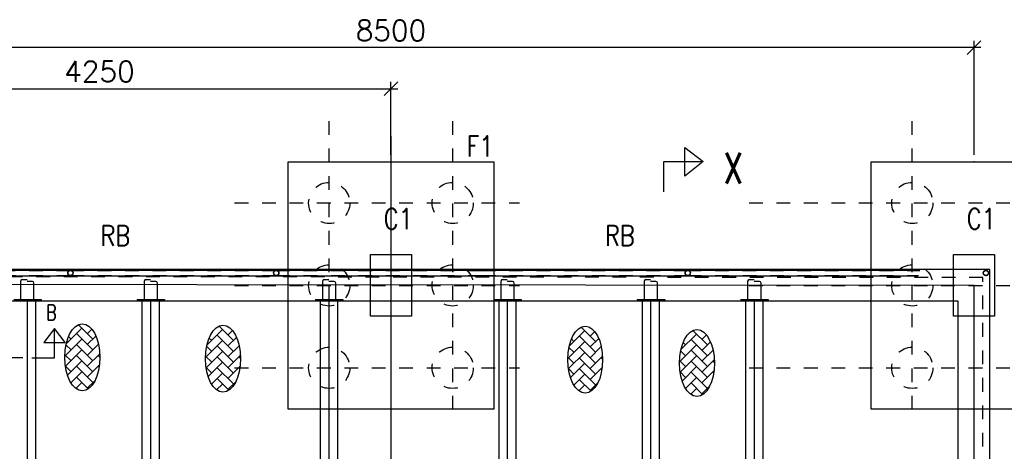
# Model space of a CAD drawing. Header units: inches. Extents: x 727810 to 1461440, y 2714588 to 5435005.
# Tile 145 of 233: x 729523.67 to 729530.84, y 2716089.62 to 2716092.76. Entities that reach past the tile are written whole.
import ezdxf

# ---------------------------------------------------------------- set-up
doc = ezdxf.new("R2010")
doc.units = ezdxf.units.IN
doc.header["$MEASUREMENT"] = 0
doc.linetypes.add('DIVIDEX2', pattern=[2.5, 1, -0.5, 0, -0.5, 0, -0.5])
doc.linetypes.add('HIDDEN', pattern=[0.375, 0.25, -0.125])
doc.layers.add('AM_5', color=3, linetype='Continuous', lineweight=15)
doc.layers.add('AM_8', color=1, linetype='Continuous', lineweight=15)
doc.layers.add('DETAILS', color=7, linetype='Continuous')
doc.layers.add('Inverter Room', color=7, linetype='Continuous')
doc.styles.add('RANJAN', font='romans.shx', dxfattribs={"width": 0.75})
doc.styles.add('ROMANS', font='ROMANS.shx', dxfattribs={"height": 10})
doc.dimstyles.new('ROMANS$0', dxfattribs={"dimscale": 100, "dimtxt": 100, "dimasz": 1, "dimexe": 0.5, "dimexo": 0.5, "dimgap": 0.5, "dimtad": 1, "dimdec": 0, "dimrnd": 5, "dimdsep": 46, "dimtxsty": 'ROMANS', "dimblk": 'OBLIQUE', "dimcen": 1, "dimdle": 0.5, "dimclrd": 6, "dimclre": 6, "dimclrt": 3, "dimadec": 0, "dimazin": 0, "dimtfac": 1, "dimtdec": 0, "dimtix": 1, "dimtmove": 0, "dimatfit": 3, "dimldrblk": 'OBLIQUE', "dimfxl": 1, "dimtolj": 1, "dimtzin": 0, "dimarcsym": 0})
doc.dimstyles.new('ROMANS$7', dxfattribs={"dimscale": 100, "dimtxt": 2.5, "dimasz": 2, "dimexe": 20, "dimexo": 20, "dimgap": 0.5, "dimtad": 1, "dimdec": 0, "dimrnd": 5, "dimzin": 0, "dimdsep": 46, "dimtxsty": 'ROMANS', "dimcen": 0.09, "dimdle": 20, "dimclrd": 256, "dimclre": 256, "dimclrt": 3, "dimadec": 0, "dimazin": 0, "dimtfac": 20, "dimtdec": 0, "dimtix": 1, "dimtmove": 2, "dimatfit": 3, "dimfxl": 1, "dimtolj": 1, "dimtzin": 0, "dimarcsym": 0})

# ---------------------------------------------------------------- blocks, each defined once
blk = doc.blocks.new('_Oblique')
at = {"color": 0, "linetype": 'ByBlock', "lineweight": -2}
blk.add_line((-0.5, -0.5), (0.5, 0.5), dxfattribs=at)
blk = doc.blocks.new('*D67')
at = {"layer": 'Inverter Room', "color": 6, "lineweight": -2, "ltscale": 0.5, "transparency": 16777216}
for p, q in [((2053661.739983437, -2318131.503205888), (2053661.739983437, -2317300.239580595)), ((2062161.739983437, -2318131.503205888), (2062161.739983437, -2317300.239580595)), ((2062211.739983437, -2317350.239580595), (2053611.739983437, -2317350.239580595))]:
    blk.add_line(p, q, dxfattribs=at)
at = {"layer": 'Inverter Room', "color": 0, "ltscale": 0.5, "transparency": 16777216}
for p in [(2053661.739983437, -2317350.239580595), (2053661.739983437, -2318181.503205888), (2062161.739983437, -2318181.503205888)]:
    blk.add_point(p, dxfattribs=at)
at = {"layer": 'Inverter Room', "color": 6, "lineweight": -2, "ltscale": 0.5, "transparency": 16777216, "xscale": 100, "yscale": 100, "zscale": 100, "rotation": 180}
blk.add_blockref('_Oblique', (2053661.739983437, -2317350.239580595), dxfattribs=at)
at = {"layer": 'Inverter Room', "color": 6, "lineweight": -2, "ltscale": 0.5, "transparency": 16777216, "xscale": 100, "yscale": 100, "zscale": 100}
blk.add_blockref('_Oblique', (2062161.739983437, -2317350.239580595), dxfattribs=at)
at = {"layer": 'Inverter Room', "color": 3, "ltscale": 0.5, "transparency": 16777216, "insert": (2057911.739983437, -2317225.239580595), "char_height": 150, "attachment_point": 5, "style": 'ROMANS'}
blk.add_mtext('\\A1;8500', dxfattribs=at)
blk = doc.blocks.new('*D69')
at = {"layer": 'AM_5', "color": 6, "lineweight": -2, "transparency": 16777216}
for p, q in [((2053661.739983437, -2318131.503205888), (2053661.739983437, -2317599.735544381)), ((2057911.739983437, -2318131.503205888), (2057911.739983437, -2317599.735544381)), ((2053611.739983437, -2317649.735544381), (2057961.739983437, -2317649.735544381))]:
    blk.add_line(p, q, dxfattribs=at)
at = {"layer": 'Inverter Room', "color": 0, "transparency": 16777216}
for p in [(2057911.739983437, -2317649.735544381), (2053661.739983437, -2318181.503205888), (2057911.739983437, -2318181.503205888)]:
    blk.add_point(p, dxfattribs=at)
at = {"layer": 'AM_5', "color": 6, "lineweight": -2, "transparency": 16777216, "xscale": 100, "yscale": 100, "zscale": 100, "rotation": 180}
blk.add_blockref('_Oblique', (2053661.739983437, -2317649.735544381), dxfattribs=at)
at = {"layer": 'AM_5', "color": 6, "lineweight": -2, "transparency": 16777216, "xscale": 100, "yscale": 100, "zscale": 100}
blk.add_blockref('_Oblique', (2057911.739983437, -2317649.735544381), dxfattribs=at)
at = {"layer": 'AM_5', "color": 3, "transparency": 16777216, "insert": (2055786.739983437, -2317524.735544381), "char_height": 150, "attachment_point": 5, "style": 'ROMANS', "bg_fill": 3, "box_fill_scale": 1.25, "bg_fill_color": 256, "bg_fill_true_color": 13158600, "bg_fill_transparency": 0}
blk.add_mtext('\\A1;4250', dxfattribs=at)
blk = doc.blocks.new('dshshh')
at = {"layer": 'AM_8', "ltscale": 0.5}
h = blk.add_hatch(dxfattribs=at)
h.set_pattern_fill('AR-HBONE', color=256, scale=14, style=0)
h.set_pattern_definition([(45, (673607.7391147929, -665542.4149470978), (6.217248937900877e-15, 79.19595949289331), [168, -56]), (135, (673647.3370945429, -665502.8169673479), (6.217248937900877e-15, 79.19595949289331), [168, -56])])
edge = h.paths.add_edge_path()
edge.add_ellipse((2055661.937466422, -2319605.092563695), major_axis=(0, 244.0198238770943), ratio=0.5219783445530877, start_angle=191.4591559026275, end_angle=459.2911062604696)
edge.add_ellipse((2055661.937466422, -2319605.092563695), major_axis=(0, 244.0198238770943), ratio=0.5219783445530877, start_angle=99.2911062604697, end_angle=191.4591559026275)
h = blk.add_hatch(dxfattribs=at)
h.set_pattern_fill('AR-HBONE', color=256, scale=14, style=0)
h.set_pattern_definition([(45, (674633.0551455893, -665552.4623044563), (6.217248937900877e-15, 79.19595949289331), [168, -56]), (135, (674672.6531253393, -665512.8643247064), (6.217248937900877e-15, 79.19595949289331), [168, -56])])
edge = h.paths.add_edge_path()
edge.add_ellipse((2056687.253497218, -2319615.139921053), major_axis=(0, 244.0198238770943), ratio=0.5219783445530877, start_angle=191.4591559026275, end_angle=459.2911062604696)
edge.add_ellipse((2056687.253497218, -2319615.139921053), major_axis=(0, 244.0198238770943), ratio=0.5219783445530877, start_angle=99.2911062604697, end_angle=191.4591559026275)
h = blk.add_hatch(dxfattribs=at)
h.set_pattern_fill('AR-HBONE', color=256, scale=14, style=0)
h.set_pattern_definition([(45, (677273.2180635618, -665559.4256194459), (6.217248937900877e-15, 79.19595949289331), [168, -56]), (135, (677312.8160433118, -665519.827639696), (6.217248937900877e-15, 79.19595949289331), [168, -56])])
edge = h.paths.add_edge_path()
edge.add_ellipse((2059327.416415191, -2319622.103236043), major_axis=(0, 244.0198238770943), ratio=0.5219783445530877, start_angle=191.4591559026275, end_angle=459.2911062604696)
edge.add_ellipse((2059327.416415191, -2319622.103236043), major_axis=(0, 244.0198238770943), ratio=0.5219783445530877, start_angle=99.2911062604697, end_angle=191.4591559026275)
h = blk.add_hatch(dxfattribs=at)
h.set_pattern_fill('AR-HBONE', color=256, scale=14, style=0)
h.set_pattern_definition([(45, (678087.5196089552, -665584.4689644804), (6.217248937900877e-15, 79.19595949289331), [168, -56]), (135, (678127.1175887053, -665544.8709847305), (6.217248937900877e-15, 79.19595949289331), [168, -56])])
edge = h.paths.add_edge_path()
edge.add_ellipse((2060141.717960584, -2319647.146581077), major_axis=(0, 244.0198238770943), ratio=0.5219783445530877, start_angle=191.4591559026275, end_angle=459.2911062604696)
edge.add_ellipse((2060141.717960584, -2319647.146581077), major_axis=(0, 244.0198238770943), ratio=0.5219783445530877, start_angle=99.2911062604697, end_angle=191.4591559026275)
at = {"layer": 'DETAILS', "linetype": 'DIVIDEX2', "ltscale": 0.5}
for p, q in [((2057461.739983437, -2319985.399470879), (2057461.739983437, -2317883.399470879)), ((2058361.739983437, -2319985.399470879), (2058361.739983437, -2317883.399470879)), ((2061711.739983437, -2319985.399470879), (2061711.739983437, -2317883.399470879)), ((2056772.266101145, -2318481.503205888), (2058848.266101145, -2318481.503205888)), ((2060522.266101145, -2318481.503205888), (2062598.266101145, -2318481.503205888)), ((2056772.266101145, -2319081.503205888), (2058848.266101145, -2319081.503205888)), ((2060522.266101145, -2319081.503205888), (2062598.266101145, -2319081.503205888)), ((2056772.266101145, -2319681.503205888), (2058848.266101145, -2319681.503205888)), ((2060522.266101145, -2319681.503205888), (2062598.266101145, -2319681.503205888))]:
    blk.add_line(p, q, dxfattribs=at)
at = {"layer": 'DETAILS', "ltscale": 0.5}
for p, q in [((2054075.277989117, -2318971.112832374), (2055575.277989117, -2318971.112832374)), ((2055575.277989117, -2318971.112832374), (2057075.277989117, -2318971.112832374)), ((2057075.277989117, -2318971.112832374), (2058575.277989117, -2318971.112832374)), ((2058575.277989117, -2318971.112832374), (2060075.277989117, -2318971.112832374)), ((2060075.277989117, -2318971.112832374), (2061763.297674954, -2318971.112832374)), ((2054075.277989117, -2319011.112832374), (2055575.277989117, -2319011.112832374)), ((2055575.277989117, -2319011.112832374), (2057075.277989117, -2319011.112832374)), ((2057075.277989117, -2319011.112832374), (2058575.277989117, -2319011.112832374)), ((2058575.277989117, -2319011.112832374), (2060075.277989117, -2319011.112832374)), ((2060075.277989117, -2319011.112832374), (2061749.081563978, -2319011.112832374))]:
    blk.add_line(p, q, dxfattribs=at)
for centre in [(2055575.277989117, -2318991.112832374), (2057075.277989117, -2318991.112832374), (2060075.277989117, -2318991.112832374), (2062248.201970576, -2318991.112832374), (2062249.081563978, -2318991.112832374)]:
    blk.add_circle(centre, 20, dxfattribs=at)
for centre in [(2055661.937466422, -2319605.092563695), (2056687.253497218, -2319615.139921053), (2059327.416415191, -2319622.103236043), (2060141.717960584, -2319647.146581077)]:
    blk.add_ellipse(centre, major_axis=(0, 244.0198238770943), ratio=0.5219783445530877, dxfattribs=at)
at = {"layer": 'Inverter Room', "color": 8, "linetype": 'HIDDEN', "ltscale": 2}
for p, q in [((2054073.619393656, -2318973.189410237), (2055576.936584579, -2318973.189410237)), ((2055573.619393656, -2318973.189410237), (2057076.936584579, -2318973.189410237)), ((2057073.619393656, -2318973.189410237), (2058576.936584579, -2318973.189410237)), ((2058573.619393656, -2318973.189410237), (2060076.936584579, -2318973.189410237)), ((2060073.619393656, -2318973.189410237), (2061765.509540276, -2318973.189410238)), ((2054075.277989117, -2319009.112832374), (2055575.277989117, -2319009.112832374)), ((2055575.277989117, -2319009.112832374), (2057075.277989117, -2319009.112832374)), ((2057075.277989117, -2319009.112832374), (2058575.277989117, -2319009.112832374)), ((2058575.277989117, -2319009.112832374), (2060075.277989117, -2319009.112832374)), ((2060075.277989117, -2319009.112832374), (2061757.799361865, -2319009.112832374))]:
    blk.add_line(p, q, dxfattribs=at)
at = {"layer": 'Inverter Room', "color": 2}
for p, q in [((2055214.011079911, -2319181.503205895), (2055214.011079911, -2319049.461498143)), ((2055225.261079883, -2319038.211498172), (2055259.113572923, -2319038.211498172)), ((2055298.218886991, -2319053.250468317), (2055259.634382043, -2319053.250468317)), ((2056114.011079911, -2319181.503205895), (2056114.011079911, -2319049.461498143)), ((2056125.261079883, -2319038.211498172), (2056159.113572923, -2319038.211498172)), ((2056198.218886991, -2319053.250468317), (2056159.634382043, -2319053.250468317)), ((2057414.011079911, -2319181.503205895), (2057414.011079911, -2319049.461498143)), ((2057425.261079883, -2319038.211498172), (2057459.113572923, -2319038.211498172)), ((2057498.218886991, -2319053.250468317), (2057459.634382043, -2319053.250468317)), ((2058714.011079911, -2319181.503205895), (2058714.011079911, -2319049.461498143)), ((2058725.261079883, -2319038.211498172), (2058759.113572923, -2319038.211498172)), ((2058798.21888699, -2319053.250468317), (2058759.634382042, -2319053.250468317)), ((2059759.011079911, -2319181.503205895), (2059759.011079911, -2319049.461498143)), ((2059770.261079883, -2319038.211498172), (2059804.113572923, -2319038.211498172)), ((2059843.218886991, -2319053.250468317), (2059804.634382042, -2319053.250468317)), ((2060514.011079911, -2319181.503205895), (2060514.011079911, -2319049.461498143)), ((2060525.261079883, -2319038.211498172), (2060559.113572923, -2319038.211498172)), ((2060598.218886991, -2319053.250468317), (2060559.634382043, -2319053.250468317)), ((2055309.468886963, -2319181.503205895), (2055309.468886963, -2319064.500468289)), ((2056209.468886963, -2319181.503205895), (2056209.468886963, -2319064.500468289)), ((2057509.468886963, -2319181.503205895), (2057509.468886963, -2319064.500468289)), ((2058809.468886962, -2319181.503205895), (2058809.468886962, -2319064.500468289)), ((2059854.468886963, -2319181.503205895), (2059854.468886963, -2319064.500468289)), ((2060609.468886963, -2319181.503205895), (2060609.468886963, -2319064.500468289)), ((2055217.011079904, -2319184.503205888), (2055306.46888697, -2319184.503205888)), ((2056117.011079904, -2319184.503205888), (2056206.46888697, -2319184.503205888)), ((2057417.011079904, -2319184.503205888), (2057506.46888697, -2319184.503205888)), ((2058717.011079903, -2319184.503205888), (2058806.468886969, -2319184.503205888)), ((2059762.011079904, -2319184.503205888), (2059851.46888697, -2319184.503205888)), ((2060517.011079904, -2319184.503205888), (2060606.46888697, -2319184.503205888))]:
    blk.add_line(p, q, dxfattribs=at)
at = {"layer": 'Inverter Room', "ltscale": 2}
for p, q in [((2055261.739983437, -2323466.503205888), (2055261.739983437, -2319196.503205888)), ((2056161.739983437, -2323466.503205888), (2056161.739983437, -2319196.503205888)), ((2056161.739983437, -2323466.503205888), (2056161.739983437, -2319196.503205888)), ((2057461.739983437, -2323466.503205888), (2057461.739983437, -2319196.503205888)), ((2058761.739983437, -2323081.503205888), (2058761.739983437, -2319196.503205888)), ((2058761.739983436, -2323466.503205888), (2058761.739983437, -2319196.503205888)), ((2058761.739983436, -2323466.503205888), (2058761.739983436, -2319196.503205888)), ((2059806.739983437, -2323466.503205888), (2059806.739983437, -2319196.503205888)), ((2059806.739983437, -2323466.503205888), (2059806.739983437, -2319196.503205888)), ((2060561.739983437, -2323466.503205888), (2060561.739983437, -2319196.503205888)), ((2060561.739983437, -2323466.503205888), (2060561.739983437, -2319196.503205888)), ((2057461.739983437, -2323131.503205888), (2057461.739983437, -2319531.503205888))]:
    blk.add_line(p, q, dxfattribs=at)
at = {"layer": 'Inverter Room', "color": 4, "ltscale": 0.5}
for p, q in [((2055324.239983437, -2323466.503205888), (2055324.239983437, -2319196.503205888)), ((2055361.739983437, -2319184.503205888), (2055361.739983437, -2319196.503205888)), ((2056061.739983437, -2319184.503205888), (2056061.739983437, -2319196.503205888)), ((2056099.239983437, -2323466.503205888), (2056099.239983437, -2319196.503205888)), ((2056224.239983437, -2323466.503205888), (2056224.239983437, -2319196.503205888)), ((2056261.739983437, -2319184.503205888), (2056261.739983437, -2319196.503205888)), ((2057361.739983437, -2319184.503205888), (2057361.739983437, -2319196.503205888)), ((2057399.239983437, -2323466.503205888), (2057399.239983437, -2319196.503205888)), ((2057524.239983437, -2323466.503205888), (2057524.239983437, -2319196.503205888)), ((2057561.739983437, -2319184.503205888), (2057561.739983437, -2319196.503205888)), ((2058661.739983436, -2319184.503205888), (2058661.739983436, -2319196.503205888)), ((2058699.239983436, -2323466.503205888), (2058699.239983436, -2319196.503205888)), ((2058824.239983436, -2323466.503205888), (2058824.239983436, -2319196.503205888)), ((2058861.739983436, -2319184.503205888), (2058861.739983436, -2319196.503205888)), ((2059706.739983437, -2319184.503205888), (2059706.739983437, -2319196.503205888)), ((2059744.239983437, -2323466.503205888), (2059744.239983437, -2319196.503205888)), ((2059869.239983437, -2323466.503205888), (2059869.239983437, -2319196.503205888)), ((2059906.739983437, -2319184.503205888), (2059906.739983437, -2319196.503205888)), ((2060461.739983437, -2319184.503205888), (2060461.739983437, -2319196.503205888)), ((2060499.239983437, -2323466.503205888), (2060499.239983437, -2319196.503205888)), ((2060624.239983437, -2323466.503205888), (2060624.239983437, -2319196.503205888)), ((2060661.739983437, -2319184.503205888), (2060661.739983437, -2319196.503205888))]:
    blk.add_line(p, q, dxfattribs=at)
at = {"layer": 'Inverter Room', "color": 4, "linetype": 'Continuous'}
for points in [[(2059901.417926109, -2318399.854940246), (2059901.41792611, -2318179.828476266), (2060186.754931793, -2318179.828476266), (2060052.960619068, -2318285.404451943), (2060052.960619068, -2318077.610569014), (2060186.754931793, -2318179.828476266)], [(2055228.459208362, -2319609.668578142), (2055063.439360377, -2319609.668578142), (2055063.439360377, -2319395.66582388), (2055142.621342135, -2319496.011558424), (2054986.775929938, -2319496.011558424), (2055063.439360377, -2319395.66582388)], [(2055295.020758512, -2319609.668578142), (2055460.040606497, -2319609.668578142), (2055460.040606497, -2319395.66582388), (2055380.858624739, -2319496.011558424), (2055536.704036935, -2319496.011558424), (2055460.040606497, -2319395.66582388)]]:
    blk.add_lwpolyline(points, dxfattribs=at)
at = {"layer": 'Inverter Room', "color": 4, "ltscale": 0.5}
for points in [[(2058661.739983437, -2319981.503205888), (2057161.739983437, -2319981.503205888), (2057161.739983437, -2318181.503205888), (2058661.739983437, -2318181.503205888)], [(2062911.739983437, -2319981.503205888), (2061411.739983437, -2319981.503205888), (2061411.739983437, -2318181.503205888), (2062911.739983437, -2318181.503205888)], [(2053546.739979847, -2323696.503205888), (2062276.739979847, -2323696.503205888), (2062276.739979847, -2318966.503205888), (2053546.739979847, -2318966.503205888)], [(2053776.739979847, -2323466.503205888), (2062046.739979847, -2323466.503205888), (2062046.739979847, -2319196.503205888), (2053776.739979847, -2319196.503205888)]]:
    blk.add_lwpolyline(points, close=True, dxfattribs=at)
at = {"layer": 'Inverter Room', "ltscale": 3}
for points in [[(2058061.739979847, -2319306.503205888), (2057761.739979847, -2319306.503205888), (2057761.739979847, -2318856.503205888), (2058061.739979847, -2318856.503205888)], [(2062311.739979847, -2319306.503205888), (2062011.739979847, -2319306.503205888), (2062011.739979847, -2318856.503205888), (2062311.739979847, -2318856.503205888)]]:
    blk.add_lwpolyline(points, close=True, dxfattribs=at)
at = {"layer": 'Inverter Room', "color": 8, "linetype": 'HIDDEN', "ltscale": 2}
blk.add_lwpolyline([(2053596.739979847, -2323646.503205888), (2062226.665038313, -2323655.159759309), (2062226.665038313, -2319025.159759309), (2053596.739979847, -2319016.503205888)], close=True, dxfattribs=at)
at = {"layer": 'Inverter Room', "ltscale": 2}
blk.add_lwpolyline([(2053661.798765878, -2323573.836226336), (2062161.739979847, -2323581.503205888), (2062161.739979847, -2319081.503205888), (2053661.798765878, -2319073.836226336)], close=True, dxfattribs=at)
at = {"layer": 'Inverter Room', "color": 4, "ltscale": 0.5}
for points in [[(2055161.739983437, -2319184.503205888), (2055361.739983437, -2319184.503205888)], [(2056061.739983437, -2319184.503205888), (2056261.739983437, -2319184.503205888)], [(2057361.739983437, -2319184.503205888), (2057561.739983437, -2319184.503205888)], [(2058661.739983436, -2319184.503205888), (2058861.739983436, -2319184.503205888)], [(2059706.739983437, -2319184.503205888), (2059906.739983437, -2319184.503205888)], [(2060461.739983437, -2319184.503205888), (2060661.739983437, -2319184.503205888)]]:
    blk.add_lwpolyline(points, dxfattribs=at)
at = {"layer": 'Inverter Room', "color": 8, "linetype": 'HIDDEN', "ltscale": 2}
for centre, radius in [((2057461.739983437, -2318481.503205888), 150), ((2058361.739983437, -2318481.503205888), 150), ((2061711.739983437, -2318481.503205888), 150), ((2055575.277989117, -2318991.112832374), 18), ((2057075.277989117, -2318991.112832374), 18), ((2057461.739983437, -2319081.503205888), 150), ((2058361.739983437, -2319081.503205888), 150), ((2060075.277989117, -2318991.112832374), 18), ((2061711.739983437, -2319081.503205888), 150), ((2062248.201970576, -2318991.112832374), 18), ((2062249.081563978, -2318991.112832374), 18), ((2057461.739983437, -2319681.503205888), 150), ((2058361.739983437, -2319681.503205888), 150), ((2061711.739983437, -2319681.503205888), 150)]:
    blk.add_circle(centre, radius, dxfattribs=at)
at = {"layer": 'Inverter Room', "color": 2}
for centre, radius, start, end in [((2055225.261079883, -2319049.461498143), 11.249999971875, 90, 180), ((2055298.218886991, -2319064.500468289), 11.249999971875, 0, 90), ((2056125.261079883, -2319049.461498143), 11.249999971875, 90, 180), ((2056198.218886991, -2319064.500468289), 11.249999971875, 0, 90), ((2057425.261079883, -2319049.461498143), 11.249999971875, 90, 180), ((2057498.218886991, -2319064.500468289), 11.249999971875, 0, 90), ((2058725.261079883, -2319049.461498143), 11.249999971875, 90, 180), ((2058798.21888699, -2319064.500468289), 11.249999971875, 0, 90), ((2059770.261079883, -2319049.461498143), 11.249999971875, 90, 180), ((2059843.218886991, -2319064.500468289), 11.249999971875, 0, 90), ((2060525.261079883, -2319049.461498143), 11.249999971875, 90, 180), ((2060598.218886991, -2319064.500468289), 11.249999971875, 0, 90), ((2055217.011079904, -2319181.503205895), 2.999999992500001, 180, 270), ((2055306.46888697, -2319181.503205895), 2.999999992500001, 270, 0), ((2056117.011079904, -2319181.503205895), 2.999999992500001, 180, 270), ((2056206.46888697, -2319181.503205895), 2.999999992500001, 270, 0), ((2057417.011079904, -2319181.503205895), 2.999999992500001, 180, 270), ((2057506.46888697, -2319181.503205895), 2.999999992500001, 270, 0), ((2058717.011079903, -2319181.503205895), 2.999999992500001, 180, 270), ((2058806.468886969, -2319181.503205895), 2.999999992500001, 270, 0), ((2059762.011079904, -2319181.503205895), 2.999999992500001, 180, 270), ((2059851.46888697, -2319181.503205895), 2.999999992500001, 270, 0), ((2060517.011079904, -2319181.503205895), 2.999999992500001, 180, 270), ((2060606.46888697, -2319181.503205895), 2.999999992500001, 270, 0)]:
    blk.add_arc(centre, radius, start, end, dxfattribs=at)
at = {"layer": 'DETAILS', "color": 3, "style": 'ROMANS', "width": 0.8}
for p in [(2055793.552228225, -2318794.29741413), (2059471.212414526, -2318794.29741413)]:
    blk.add_text('RB', height=150, dxfattribs=at).set_placement(p)
at = {"layer": 'Inverter Room', "color": 3, "linetype": 'Continuous', "style": 'ROMANS', "width": 0.8}
for s, p in [('F1', (2058463.415485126, -2318142.548400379)), ('C1', (2057859.231026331, -2318671.166019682)), ('C1', (2062109.231026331, -2318671.166019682))]:
    blk.add_text(s, height=150, dxfattribs=at).set_placement(p)
at = {"layer": 'Inverter Room', "color": 2, "linetype": 'Continuous', "ltscale": 0.6, "style": 'RANJAN', "width": 0.75}
for s, height, p in [('X', 225, (2060334.865757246, -2318340.837916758)), ('B', 112.5, (2055398.90922727, -2319334.997788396))]:
    blk.add_text(s, height=height, dxfattribs=at).set_placement(p)
at = {"layer": 'Inverter Room', "ltscale": 0.5}
dim = blk.add_linear_dim(base=(2053661.739983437, -2317350.239580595), p1=(2062161.739983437, -2318181.503205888), p2=(2053661.739983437, -2318181.503205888), dimstyle='ROMANS$0', override={"dimtxt": 150, "dimfxl": 0.75, "dimarcsym": 1}, dxfattribs=at)
dim.commit()
dim.dimension.update_dxf_attribs({"geometry": '*D67', "text_midpoint": (2057911.739983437, -2317225.239580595)})
at = {"layer": 'AM_5'}
dim = blk.add_linear_dim(base=(2057911.739983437, -2317649.735544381), p1=(2053661.739983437, -2318181.503205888), p2=(2057911.739983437, -2318181.503205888), dimstyle='ROMANS$0', override={"dimtxt": 150, "dimtfill": 1, "dimarcsym": 1}, dxfattribs=at)
dim.commit()
dim.dimension.update_dxf_attribs({"geometry": '*D69', "text_midpoint": (2055786.739983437, -2317524.735544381)})
at = {"layer": 'Inverter Room', "ltscale": 2}
blk.add_line((2057911.739979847, -2317994.43420504), (2057911.739979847, -2324414.123778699), dxfattribs=at)

msp = doc.modelspace()

# ---------------------------------------------------------------- block references
at = {"layer": 'DETAILS', "xscale": 0.000999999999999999, "yscale": 0.000999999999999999, "zscale": 0.000999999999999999}
msp.add_blockref('dshshh', (727468.4616882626, 2718409.904266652, 0.4389811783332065), dxfattribs=at)

# ---------------------------------------------------------------- next in the draw order: leaders
at = {"layer": 'Inverter Room', "ltscale": 0.5}
msp.add_leader([(729539.0234080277, 2716090.922763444, 0.4389811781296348), (729538.7826889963, 2716089.939767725, 0.4389811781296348), (729538.2160876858, 2716089.947417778, 0.4389811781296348)], dimstyle='ROMANS$7', override={"dimtxt": 150, "dimgap": 0.5, "dimtad": 0, "dimtfill": 1, "dimarcsym": 1}, dxfattribs=at)

doc.saveas('drawing.dxf')
